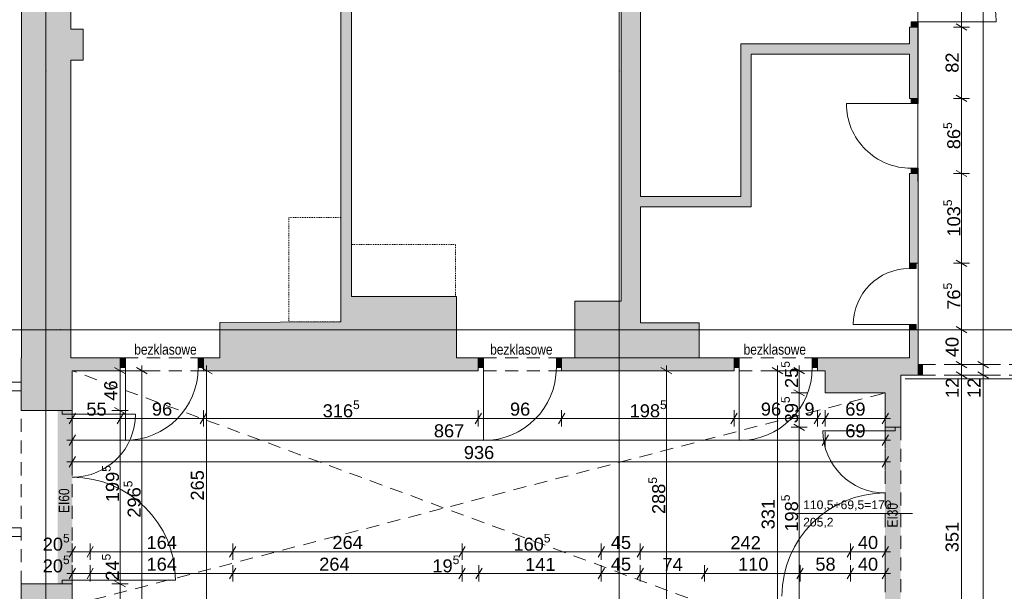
# Paper-space layout 'A-04 INWENTARYZACJA - PIĘTRO 1' of a CAD drawing. Header units: millimetres. Extents: x 0 to 500, y 0 to 350.
# Tile 4 of 10: x 59 to 173, y 200 to 265. Entities that reach past the tile are written whole.
import ezdxf
from ezdxf.xclip import XClip

# ---------------------------------------------------------------- set-up
doc = ezdxf.new("R2010")
doc.units = ezdxf.units.MM
doc.header["$MEASUREMENT"] = 0
doc.header["$XCLIPFRAME"] = 0
for name, pattern in [('DASHDOTX2', [1000, 500, -250, 0, -250]), ('Przer. długie kreski', [2.5, 1.5, -1]), ('STYLE_06', [0.026764, 0.014999, -0.005, 0.001765, -0.005])]:
    doc.linetypes.add(name, pattern=pattern)
for name, color, linetype, lineweight in [('A_linie_Nr_pióra__1', 7, 'Continuous', 20), ('A_wymiary_Nr_pióra__1', 7, 'Continuous', 20), ('A_wymiary_Nr_pióra__2', 8, 'Continuous', 13), ('A_ściany_Nr_pióra__1', 7, 'Continuous', 20), ('Drzwi Archicad_Nr_pióra__1', 7, 'Continuous', 20), ('Znaczniki drzwi Archicada_Nr_pióra__3', 252, 'Continuous', 13)]:
    doc.layers.add(name, color=color, linetype=linetype, lineweight=lineweight)
for name, color, linetype, lineweight, true_color in [('A_osie_Nr_pióra__16', 7, 'Continuous', 5, 0x0f0f0f), ('A_ppoż_Nr_pióra__8', 7, 'Continuous', 13, 0x4c4c4c), ('A_sufit_Nr_pióra__4', 7, 'Continuous', 18, 0x4b4b4b), ('A_ściany_Nr_pióra__10', 7, 'Continuous', 13, 0x4b4b4b), ('A_ściany_Nr_pióra__4', 7, 'Continuous', 18, 0x4b4b4b)]:
    doc.layers.add(name, color=color, linetype=linetype, lineweight=lineweight, true_color=true_color)
for name, color, linetype in [('A_podrys', 7, 'Continuous'), ('A_ppoż', 7, 'Continuous'), ('A_ściany', 7, 'Continuous'), ('Drzwi Archicad', 7, 'Continuous')]:
    doc.layers.add(name, color=color, linetype=linetype)
doc.styles.add('STYL_AUTOMATYCZNY_1', font='arial.ttf')
doc.styles.add('STYL_AUTOMATYCZNY_2', font='ARIALN.TTF')
doc.styles.add('STYL_AUTOMATYCZNY_4', font='arial.ttf')

# ---------------------------------------------------------------- blocks, each defined once
blk = doc.blocks.new('Rysunek_2_2', base_point=(-1581.12, -251.36))
at = {"layer": 'A_ppoż', "linetype": 'Continuous', "lineweight": 0, "true_color": 0x121212}
for points in [[(65.21, 200.44), (65.21, 220.4), (63.51, 220.4), (63.51, 200.44)], [(160.59, 198.63), (160.59, 218.48), (158.79, 218.48), (158.79, 198.63)]]:
    blk.add_hatch(color=250, dxfattribs=at).paths.add_polyline_path(points)
at = {"layer": 'A_ściany', "linetype": 'Continuous', "lineweight": 0, "true_color": 0x000000}
for points in [[(59.35, 287.53), (59.35, 264.35), (65.05, 264.35), (65.05, 283.48)], [(97.34, 233.55), (97.34, 283.48), (96.14, 283.48), (96.14, 233.55)], [(123.05, 226.5), (137.39, 226.5), (137.39, 230.5), (130.61, 230.5), (130.61, 274.25), (128.41, 274.25), (128.41, 233), (123.05, 233)], [(59.35, 264.35), (59.35, 260.8), (66.45, 260.8), (66.45, 264.35)], [(161.58, 256.38), (162.58, 256.38), (162.58, 264.59), (161.58, 264.59)], [(143.38, 261.47), (161.58, 261.47), (161.58, 262.67), (142.18, 262.67)], [(143.38, 243.88), (143.38, 261.47), (142.18, 262.67), (142.18, 245.08)], [(59.35, 260.8), (59.35, 226.5), (65.05, 226.5), (65.05, 260.8)], [(161.58, 237.38), (162.58, 237.38), (162.58, 247.73), (161.58, 247.73)], [(130.61, 243.88), (143.38, 243.88), (142.18, 245.08), (130.61, 245.08)], [(109.46, 233.55), (96.14, 233.55), (96.14, 230.65), (82.21, 230.55), (82.21, 225), (97.34, 225), (109.46, 225)], [(161.58, 226.5), (162.58, 226.5), (162.58, 229.72), (161.58, 229.72)], [(59.31, 226.5), (59.31, 220.4), (65.21, 220.4), (65.21, 225)], [(59.31, 226.5), (65.21, 225), (70.73, 225), (70.73, 226.5)], [(82.21, 226.5), (80.31, 226.5), (80.31, 225), (82.21, 225)], [(109.46, 226.5), (109.46, 225), (111.94, 225), (111.94, 226.5)], [(121.54, 226.5), (121.54, 225), (141.39, 225), (141.39, 226.5)], [(151.89, 226.5), (150.99, 226.5), (150.99, 225), (151.89, 225)], [(160.59, 226.5), (151.89, 226.5), (151.89, 222.45), (160.59, 222.45)], [(160.59, 224.5), (162.58, 224.5), (162.58, 226.5), (160.59, 226.5)], [(162.58, 225.7), (162.58, 224.5), (163.08, 224.5), (163.08, 225.7)], [(158.79, 222.45), (158.79, 218.48), (160.59, 218.48), (160.59, 222.45)], [(59.31, 191.67), (65.21, 197.98), (65.21, 200.44), (59.31, 200.44)]]:
    blk.add_hatch(color=18, dxfattribs=at).paths.add_polyline_path(points)
at = {"layer": 'Drzwi Archicad', "linetype": 'Continuous', "lineweight": 0, "true_color": 0xfdfdfd}
for points in [[(162.58, 264.59), (162.58, 265.19), (161.78, 265.19), (161.78, 264.59)], [(161.78, 256.38), (161.78, 255.78), (162.58, 255.78), (162.58, 256.38)], [(162.58, 247.73), (162.58, 248.33), (161.78, 248.33), (161.78, 247.73)], [(162.38, 237.38), (161.58, 237.38), (161.58, 236.78), (162.38, 236.78)], [(161.58, 229.72), (162.38, 229.72), (162.38, 230.32), (161.58, 230.32)], [(70.73, 225.35), (71.33, 225.35), (71.33, 226.5), (70.73, 226.5)], [(80.31, 226.5), (79.71, 226.5), (79.71, 225.35), (80.31, 225.35)], [(111.94, 225.35), (112.54, 225.35), (112.54, 226.5), (111.94, 226.5)], [(121.54, 226.5), (120.94, 226.5), (120.94, 225.35), (121.54, 225.35)], [(141.39, 225.35), (141.99, 225.35), (141.99, 226.5), (141.39, 226.5)], [(150.99, 226.5), (150.39, 226.5), (150.39, 225.35), (150.99, 225.35)]]:
    blk.add_hatch(color=7, dxfattribs=at).paths.add_polyline_path(points)
at = {"layer": 'A_linie_Nr_pióra__1', "color": 7, "linetype": 'Continuous', "lineweight": 20}
blk.add_line((162.59, 225.68), (162.55, 282.95), dxfattribs=at)
at = {"layer": 'A_osie_Nr_pióra__16', "color": 250, "linetype": 'DASHDOTX2', "lineweight": 5, "true_color": 0x0f0f0f}
for p, q in [((62.18, 259.54), (62.18, 297.43)), ((128.18, 259.54), (128.18, 297.43)), ((62.18, 259.54), (62.18, 132.72)), ((128.18, 259.54), (128.18, 132.72)), ((63.87, 229.72), (43.62, 229.72)), ((288.07, 229.72), (63.87, 229.72)), ((63.87, 229.72), (63.87, 229.72))]:
    blk.add_line(p, q, dxfattribs=at)
for p in [(62.18, 259.54), (62.18, 259.54), (128.18, 259.54), (128.18, 259.54), (63.87, 229.72)]:
    blk.add_point(p, dxfattribs=at)
at = {"layer": 'A_sufit_Nr_pióra__4', "color": 251, "linetype": 'Przer. długie kreski', "lineweight": 18, "true_color": 0x4b4b4b}
for p, q in [((154.82, 191.88), (65.21, 225)), ((65.21, 197.98), (158.79, 222.44))]:
    blk.add_line(p, q, dxfattribs=at)
at = {"layer": 'A_wymiary_Nr_pióra__1', "color": 7, "linetype": 'Continuous', "lineweight": 20}
for p, q in [((166.95, 264.96), (168.2, 264.23)), ((166.95, 256.74), (168.2, 256.02)), ((166.95, 248.09), (168.2, 247.37)), ((166.95, 237.74), (168.2, 237.02)), ((166.95, 230.08), (168.2, 229.36)), ((166.95, 226.06), (168.2, 225.34)), ((169.45, 226.06), (170.7, 225.34)), ((71.34, 224.64), (70.09, 225.36)), ((73.84, 224.64), (72.59, 225.36)), ((81.3, 224.64), (80.05, 225.36)), ((134.23, 224.64), (132.98, 225.36)), ((147.02, 224.64), (145.77, 225.36)), ((149.52, 224.64), (148.27, 225.36)), ((166.95, 224.86), (168.2, 224.14)), ((169.45, 224.86), (170.7, 224.14)), ((148.27, 222.81), (149.52, 222.09)), ((65.58, 220.12), (64.85, 218.87)), ((70.09, 220.76), (71.34, 220.04)), ((71.1, 220.12), (70.37, 218.87)), ((80.68, 220.12), (79.95, 218.87)), ((112.31, 220.12), (111.58, 218.87)), ((121.91, 220.12), (121.18, 218.87)), ((141.76, 220.12), (141.03, 218.87)), ((151.36, 220.12), (150.63, 218.87)), ((152.26, 220.12), (151.53, 218.87)), ((158.43, 218.87), (159.16, 220.12)), ((148.27, 218.84), (149.52, 218.12)), ((65.58, 217.62), (64.85, 216.37)), ((152.26, 217.62), (151.53, 216.37)), ((158.43, 216.37), (159.16, 217.62)), ((65.58, 215.12), (64.85, 213.87)), ((158.43, 213.87), (159.16, 215.12)), ((65.58, 204.75), (64.85, 203.5)), ((67.63, 204.75), (66.91, 203.5)), ((84.04, 204.75), (83.32, 203.5)), ((110.44, 204.75), (109.72, 203.5)), ((126.47, 204.75), (125.74, 203.5)), ((130.97, 204.75), (130.24, 203.5)), ((155.16, 204.75), (154.43, 203.5)), ((158.43, 203.5), (159.16, 204.75)), ((65.58, 202.25), (64.85, 201)), ((67.63, 202.25), (66.91, 201)), ((84.04, 202.25), (83.32, 201)), ((110.44, 202.25), (109.72, 201)), ((112.39, 202.25), (111.66, 201)), ((126.47, 202.25), (125.74, 201)), ((130.97, 202.25), (130.24, 201)), ((138.37, 202.25), (137.64, 201)), ((149.37, 202.25), (148.64, 201)), ((155.16, 202.25), (154.43, 201)), ((158.43, 201), (159.16, 202.25)), ((70.09, 200.8), (71.34, 200.08))]:
    blk.add_line(p, q, dxfattribs=at)
at = {"layer": 'A_wymiary_Nr_pióra__2', "color": 8, "linetype": 'Continuous', "lineweight": 13}
for p, q in [((170.07, 225.7), (170.07, 332)), ((167.57, 264.59), (167.57, 274.79)), ((168.51, 264.59), (166.64, 264.59)), ((167.57, 256.38), (167.57, 264.59)), ((168.51, 256.38), (166.64, 256.38)), ((167.57, 247.73), (167.57, 256.38)), ((168.51, 247.73), (166.64, 247.73)), ((167.57, 237.38), (167.57, 247.73)), ((168.51, 237.38), (166.64, 237.38)), ((167.57, 229.72), (167.57, 237.38)), ((168.51, 229.72), (166.64, 229.72)), ((167.57, 225.7), (167.57, 229.72)), ((70.71, 225), (70.71, 225.61)), ((73.21, 225), (73.21, 225.61)), ((80.68, 225), (80.68, 225.61)), ((133.6, 225), (133.6, 225.61)), ((146.39, 225), (146.39, 225.61)), ((148.89, 225), (148.89, 225.61)), ((168.51, 225.7), (166.64, 225.7)), ((167.57, 224.5), (167.57, 225.7)), ((171.01, 225.7), (169.14, 225.7)), ((170.07, 224.5), (170.07, 225.7)), ((71.65, 225), (69.78, 225)), ((70.71, 220.4), (70.71, 225)), ((74.15, 225), (72.28, 225)), ((73.21, 195.33), (73.21, 225)), ((81.61, 225), (79.74, 225)), ((80.68, 198.51), (80.68, 225)), ((134.54, 225), (132.67, 225)), ((133.6, 196.15), (133.6, 225)), ((147.33, 225), (145.46, 225)), ((146.39, 191.88), (146.39, 225)), ((149.83, 225), (147.96, 225)), ((148.89, 222.45), (148.89, 225)), ((168.51, 224.5), (166.64, 224.5)), ((167.57, 189.38), (167.57, 224.5)), ((171.01, 224.5), (169.14, 224.5)), ((170.07, 133.93), (170.07, 224.5)), ((149.83, 222.45), (147.96, 222.45)), ((148.89, 218.48), (148.89, 222.45)), ((65.21, 218.56), (65.21, 220.44)), ((71.65, 220.4), (69.78, 220.4)), ((70.71, 200.44), (70.71, 220.4)), ((70.73, 218.56), (70.73, 220.44)), ((80.31, 218.56), (80.31, 220.44)), ((111.94, 218.56), (111.94, 220.44)), ((121.54, 218.56), (121.54, 220.44)), ((141.39, 218.56), (141.39, 220.44)), ((150.99, 218.56), (150.99, 220.44)), ((151.89, 218.56), (151.89, 220.44)), ((158.79, 218.56), (158.79, 220.44)), ((64.6, 219.5), (65.21, 219.5)), ((65.21, 219.5), (70.73, 219.5)), ((70.73, 219.5), (80.31, 219.5)), ((80.31, 219.5), (111.94, 219.5)), ((111.94, 219.5), (121.54, 219.5)), ((121.54, 219.5), (141.39, 219.5)), ((141.39, 219.5), (150.99, 219.5)), ((150.99, 219.5), (151.89, 219.5)), ((151.89, 219.5), (158.79, 219.5)), ((158.79, 219.5), (159.41, 219.5)), ((65.21, 216.06), (65.21, 217.94)), ((149.83, 218.48), (147.96, 218.48)), ((148.89, 198.63), (148.89, 218.48)), ((151.89, 216.06), (151.89, 217.94)), ((158.79, 216.06), (158.79, 217.94)), ((64.6, 217), (65.21, 217)), ((65.21, 217), (151.89, 217)), ((151.89, 217), (158.79, 217)), ((158.79, 217), (159.41, 217)), ((65.21, 213.56), (65.21, 215.44)), ((158.79, 213.56), (158.79, 215.44)), ((64.6, 214.5), (65.21, 214.5)), ((65.21, 214.5), (158.79, 214.5)), ((158.79, 214.5), (159.41, 214.5)), ((64.6, 204.13), (65.21, 204.13)), ((65.21, 203.19), (65.21, 205.07)), ((65.21, 204.13), (67.27, 204.13)), ((67.27, 203.19), (67.27, 205.07)), ((67.27, 204.13), (83.68, 204.13)), ((83.68, 203.19), (83.68, 205.07)), ((83.68, 204.13), (110.08, 204.13)), ((110.08, 203.19), (110.08, 205.07)), ((110.08, 204.13), (126.1, 204.13)), ((126.1, 203.19), (126.1, 205.07)), ((126.1, 204.13), (130.6, 204.13)), ((130.6, 203.19), (130.6, 205.07)), ((130.6, 204.13), (154.79, 204.13)), ((154.79, 203.19), (154.79, 205.07)), ((154.79, 204.13), (158.79, 204.13)), ((158.79, 203.19), (158.79, 205.07)), ((158.79, 204.13), (159.41, 204.13)), ((65.21, 200.69), (65.21, 202.57)), ((67.27, 200.69), (67.27, 202.57)), ((83.68, 200.69), (83.68, 202.57)), ((110.08, 200.69), (110.08, 202.57)), ((112.02, 200.69), (112.02, 202.57)), ((126.1, 200.69), (126.1, 202.57)), ((130.6, 200.69), (130.6, 202.57)), ((138, 200.69), (138, 202.57)), ((149, 200.69), (149, 202.57)), ((154.79, 200.69), (154.79, 202.57)), ((158.79, 200.69), (158.79, 202.57)), ((64.6, 201.63), (65.21, 201.63)), ((65.21, 201.63), (67.27, 201.63)), ((67.27, 201.63), (83.68, 201.63)), ((83.68, 201.63), (110.08, 201.63)), ((110.08, 201.63), (112.02, 201.63)), ((112.02, 201.63), (126.1, 201.63)), ((126.1, 201.63), (130.6, 201.63)), ((130.6, 201.63), (138, 201.63)), ((138, 201.63), (149, 201.63)), ((149, 201.63), (154.79, 201.63)), ((154.79, 201.63), (158.79, 201.63)), ((158.79, 201.63), (159.41, 201.63)), ((71.65, 200.44), (69.78, 200.44)), ((70.71, 197.98), (70.71, 200.44))]:
    blk.add_line(p, q, dxfattribs=at)
at = {"layer": 'A_ściany_Nr_pióra__1', "color": 7, "linetype": 'Continuous', "lineweight": 20}
for p, q in [((161.58, 264.59), (161.58, 264.22)), ((161.78, 264.59), (161.58, 264.59)), ((162.58, 264.59), (161.78, 264.59)), ((161.58, 256.38), (161.58, 256.75)), ((161.78, 256.38), (161.58, 256.38)), ((162.58, 256.38), (161.78, 256.38)), ((161.58, 247.73), (161.58, 247.36)), ((161.78, 247.73), (161.58, 247.73)), ((162.58, 247.73), (161.78, 247.73)), ((161.58, 237.38), (162.38, 237.38)), ((162.38, 237.38), (162.58, 237.38)), ((162.58, 237.38), (162.58, 237.75)), ((161.58, 229.72), (162.38, 229.72)), ((162.38, 229.72), (162.58, 229.72)), ((162.58, 229.72), (162.58, 229.35)), ((70.73, 226.5), (70.26, 226.5)), ((70.73, 226.5), (70.73, 225.35)), ((80.31, 226.5), (80.78, 226.5)), ((80.31, 226.5), (80.31, 225.35)), ((111.94, 226.5), (111.47, 226.5)), ((111.94, 226.5), (111.94, 225.35)), ((121.54, 226.5), (122.01, 226.5)), ((121.54, 226.5), (121.54, 225.35)), ((141.39, 226.5), (140.92, 226.5)), ((141.39, 226.5), (141.39, 225.35)), ((150.99, 226.5), (151.46, 226.5)), ((150.99, 226.5), (150.99, 225.35)), ((163.08, 225.7), (162.71, 225.7)), ((163.08, 224.5), (163.08, 225.7)), ((70.73, 225), (70.36, 225)), ((70.73, 225.35), (70.73, 225)), ((80.31, 225.35), (80.31, 225)), ((80.31, 225), (80.68, 225)), ((111.94, 225), (111.57, 225)), ((111.94, 225.35), (111.94, 225)), ((121.54, 225.35), (121.54, 225)), ((121.54, 225), (121.91, 225)), ((141.39, 225), (141.02, 225)), ((141.39, 225.35), (141.39, 225)), ((150.99, 225.35), (150.99, 225)), ((150.99, 225), (151.36, 225)), ((59.31, 220.4), (59.31, 220.77)), ((64.06, 220.4), (59.31, 220.4)), ((65.21, 220.4), (64.06, 220.4)), ((65.21, 220.4), (65.21, 220.77)), ((158.79, 218.48), (158.79, 218.85)), ((160.59, 218.48), (160.59, 218.85)), ((158.79, 218.48), (159.94, 218.48)), ((159.94, 218.48), (160.59, 218.48)), ((59.31, 200.44), (59.31, 200.07)), ((64.06, 200.44), (59.31, 200.44)), ((65.21, 200.44), (64.06, 200.44)), ((65.21, 200.44), (65.21, 200.07))]:
    blk.add_line(p, q, dxfattribs=at)
at = {"layer": 'A_ściany_Nr_pióra__1', "color": 7, "linetype": 'Continuous', "lineweight": 20, "flags": 128}
for points in [[(59.35, 287.53), (59.35, 264.35)], [(65.05, 264.35), (65.05, 283.48)], [(96.14, 283.48), (96.14, 233.55)], [(97.34, 233.55), (97.34, 283.48)], [(128.41, 274.25), (128.41, 233)], [(130.61, 245.08), (130.61, 274.25)], [(59.35, 264.35), (59.35, 260.8)], [(66.45, 264.35), (65.05, 264.35)], [(66.45, 260.8), (66.45, 264.35)], [(161.58, 264.59), (161.58, 262.67)], [(162.58, 256.38), (162.58, 264.59)], [(161.58, 262.67), (142.18, 262.67)], [(142.18, 262.67), (142.18, 245.08)], [(59.35, 260.8), (59.35, 226.5)], [(65.05, 260.8), (66.45, 260.8)], [(65.05, 226.5), (65.05, 260.8)], [(143.38, 261.47), (161.58, 261.47)], [(143.38, 243.88), (143.38, 261.47)], [(161.58, 261.47), (161.58, 256.38)], [(161.58, 247.73), (161.58, 237.38)], [(162.58, 237.38), (162.58, 247.73)], [(142.18, 245.08), (130.61, 245.08)], [(130.61, 230.5), (130.61, 243.88)], [(130.61, 243.88), (143.38, 243.88)], [(96.14, 233.55), (96.14, 230.65)], [(109.46, 233.55), (97.34, 233.55)], [(109.46, 226.5), (109.46, 233.55)], [(128.41, 233), (123.05, 233)], [(123.05, 233), (123.05, 226.5)], [(96.14, 230.65), (82.21, 230.55)], [(82.21, 230.55), (82.21, 226.5)], [(137.39, 230.5), (130.61, 230.5)], [(137.39, 226.5), (137.39, 230.5)], [(161.58, 229.72), (161.58, 226.5)], [(162.58, 226.5), (162.58, 229.72)], [(59.31, 226.5), (59.31, 220.4)], [(59.35, 226.5), (59.31, 226.5)], [(70.73, 226.5), (65.05, 226.5)], [(82.21, 226.5), (80.31, 226.5)], [(111.94, 226.5), (109.46, 226.5)], [(141.39, 226.5), (121.54, 226.5)], [(123.05, 226.5), (137.39, 226.5)], [(151.89, 226.5), (150.99, 226.5)], [(160.59, 226.5), (151.89, 226.5)], [(161.58, 226.5), (160.59, 226.5)], [(162.58, 224.5), (162.58, 226.5)], [(163.08, 225.7), (162.58, 225.7)], [(162.58, 225.7), (162.58, 224.5)], [(65.21, 220.4), (65.21, 225)], [(65.21, 225), (70.73, 225)], [(80.31, 225), (82.21, 225)], [(82.21, 225), (97.34, 225)], [(97.34, 225), (109.46, 225)], [(109.46, 225), (111.94, 225)], [(121.54, 225), (141.39, 225)], [(150.99, 225), (151.89, 225)], [(151.89, 225), (151.89, 222.45)], [(160.59, 222.45), (160.59, 224.5)], [(160.59, 224.5), (162.58, 224.5)], [(162.58, 224.5), (163.08, 224.5)], [(151.89, 222.45), (158.79, 222.45)], [(158.79, 222.45), (158.79, 218.48)], [(160.59, 218.48), (160.59, 222.45)], [(59.31, 200.44), (59.31, 191.67)], [(65.21, 197.98), (65.21, 200.44)]]:
    blk.add_lwpolyline(points, dxfattribs=at)
at = {"layer": 'A_ściany_Nr_pióra__10', "color": 251, "linetype": 'Przer. długie kreski', "lineweight": 13, "true_color": 0x4b4b4b}
for p, q in [((80.31, 226.5), (70.73, 226.5)), ((121.54, 226.5), (111.94, 226.5)), ((150.99, 226.5), (141.39, 226.5)), ((163.08, 225.7), (190.58, 225.7)), ((80.31, 225), (70.73, 225)), ((121.54, 225), (111.94, 225)), ((150.99, 225), (141.39, 225)), ((163.08, 224.5), (190.58, 224.5)), ((59.31, 223.69), (50.35, 223.69)), ((59.31, 222.69), (51.35, 222.69)), ((59.31, 200.44), (59.31, 220.4)), ((65.21, 200.44), (65.21, 220.4)), ((158.79, 218.48), (158.79, 198.63)), ((160.59, 218.48), (160.59, 198.63)), ((59.31, 206.89), (51.35, 206.89)), ((59.31, 205.89), (50.35, 205.89))]:
    blk.add_line(p, q, dxfattribs=at)
at = {"layer": 'A_ściany_Nr_pióra__4', "color": 251, "linetype": 'STYLE_06', "lineweight": 18, "true_color": 0x4b4b4b, "flags": 128}
for points in [[(96.14, 230.65), (96.14, 242.65), (90.14, 242.65), (90.14, 230.65)], [(97.34, 233.55), (109.34, 233.55), (109.34, 239.55), (97.34, 239.55)]]:
    blk.add_lwpolyline(points, close=True, dxfattribs=at)
at = {"layer": 'Drzwi Archicad_Nr_pióra__1', "color": 7, "linetype": 'Continuous', "lineweight": 20}
for p, q in [((161.78, 264.59), (161.58, 264.59)), ((161.78, 264.59), (161.58, 264.59)), ((161.58, 264.59), (161.58, 264.22)), ((161.58, 264.59), (161.58, 264.22)), ((162.58, 265.19), (161.78, 265.19)), ((161.78, 265.19), (161.78, 264.59)), ((161.78, 264.59), (162.58, 264.59)), ((162.58, 264.59), (161.78, 264.59)), ((162.58, 264.59), (161.78, 264.59)), ((162.58, 264.59), (162.58, 265.19)), ((162.58, 265.19), (171.58, 265.19)), ((161.58, 256.38), (161.58, 256.75)), ((161.58, 256.38), (161.58, 256.75)), ((161.78, 256.38), (161.58, 256.38)), ((161.78, 256.38), (161.58, 256.38)), ((161.78, 256.38), (161.78, 255.78)), ((162.58, 256.38), (161.78, 256.38)), ((162.58, 256.38), (161.78, 256.38)), ((162.58, 256.38), (161.78, 256.38)), ((162.58, 255.78), (162.58, 256.38)), ((161.78, 255.78), (154.33, 255.78)), ((161.78, 255.78), (162.58, 255.78)), ((162.58, 248.33), (161.78, 248.33)), ((161.78, 248.33), (161.78, 247.73)), ((162.58, 247.73), (162.58, 248.33)), ((161.78, 247.73), (161.58, 247.73)), ((161.78, 247.73), (161.58, 247.73)), ((161.58, 247.73), (161.58, 247.36)), ((161.58, 247.73), (161.58, 247.36)), ((161.78, 247.73), (162.58, 247.73)), ((162.58, 247.73), (161.78, 247.73)), ((162.58, 247.73), (161.78, 247.73)), ((161.58, 236.78), (161.58, 237.38)), ((161.58, 237.38), (162.38, 237.38)), ((161.58, 237.38), (162.38, 237.38)), ((161.58, 237.38), (162.38, 237.38)), ((162.38, 237.38), (162.38, 236.78)), ((162.38, 237.38), (162.58, 237.38)), ((162.38, 237.38), (162.58, 237.38)), ((162.58, 237.38), (162.58, 237.75)), ((162.58, 237.38), (162.58, 237.75)), ((162.38, 236.78), (161.58, 236.78)), ((161.58, 230.32), (155.12, 230.32)), ((161.58, 229.72), (161.58, 230.32)), ((161.58, 230.32), (162.38, 230.32)), ((162.38, 230.32), (162.38, 229.72)), ((162.38, 229.72), (161.58, 229.72)), ((161.58, 229.72), (162.38, 229.72)), ((161.58, 229.72), (162.38, 229.72)), ((162.38, 229.72), (162.58, 229.72)), ((162.38, 229.72), (162.58, 229.72)), ((162.58, 229.72), (162.58, 229.35)), ((162.58, 229.72), (162.58, 229.35)), ((70.73, 226.5), (70.26, 226.5)), ((70.73, 226.5), (70.26, 226.5)), ((71.33, 226.5), (70.73, 226.5)), ((70.73, 226.5), (70.73, 225.35)), ((70.73, 226.5), (70.73, 225.35)), ((70.73, 226.5), (70.73, 225.35)), ((71.33, 225.35), (71.33, 226.5)), ((80.31, 226.5), (79.71, 226.5)), ((79.71, 226.5), (79.71, 225.35)), ((80.31, 225.35), (80.31, 226.5)), ((80.31, 226.5), (80.31, 225.35)), ((80.31, 226.5), (80.31, 225.35)), ((80.31, 226.5), (80.78, 226.5)), ((80.31, 226.5), (80.78, 226.5)), ((111.94, 226.5), (111.47, 226.5)), ((111.94, 226.5), (111.47, 226.5)), ((112.54, 226.5), (111.94, 226.5)), ((111.94, 226.5), (111.94, 225.35)), ((111.94, 226.5), (111.94, 225.35)), ((111.94, 226.5), (111.94, 225.35)), ((112.54, 225.35), (112.54, 226.5)), ((121.54, 226.5), (120.94, 226.5)), ((120.94, 226.5), (120.94, 225.35)), ((121.54, 225.35), (121.54, 226.5)), ((121.54, 226.5), (121.54, 225.35)), ((121.54, 226.5), (121.54, 225.35)), ((121.54, 226.5), (122.01, 226.5)), ((121.54, 226.5), (122.01, 226.5)), ((141.39, 226.5), (140.92, 226.5)), ((141.39, 226.5), (140.92, 226.5)), ((141.99, 226.5), (141.39, 226.5)), ((141.39, 226.5), (141.39, 225.35)), ((141.39, 226.5), (141.39, 225.35)), ((141.39, 226.5), (141.39, 225.35)), ((141.99, 225.35), (141.99, 226.5)), ((150.99, 226.5), (150.39, 226.5)), ((150.39, 226.5), (150.39, 225.35)), ((150.99, 225.35), (150.99, 226.5)), ((150.99, 226.5), (150.99, 225.35)), ((150.99, 226.5), (150.99, 225.35)), ((150.99, 226.5), (151.46, 226.5)), ((150.99, 226.5), (151.46, 226.5)), ((163.08, 225.7), (162.71, 225.7)), ((163.08, 225.7), (162.71, 225.7)), ((163.08, 224.5), (163.08, 225.7)), ((163.08, 224.5), (163.08, 225.7)), ((70.73, 225), (70.36, 225)), ((70.73, 225), (70.36, 225)), ((70.73, 225.35), (71.33, 225.35)), ((70.73, 225.35), (70.73, 225)), ((70.73, 225.35), (70.73, 225)), ((71.33, 225.35), (71.33, 216.97)), ((79.71, 225.35), (80.31, 225.35)), ((80.31, 225.35), (80.31, 225)), ((80.31, 225.35), (80.31, 225)), ((80.31, 225), (80.68, 225)), ((80.31, 225), (80.68, 225)), ((111.94, 225), (111.57, 225)), ((111.94, 225), (111.57, 225)), ((111.94, 225.35), (112.54, 225.35)), ((111.94, 225.35), (111.94, 225)), ((111.94, 225.35), (111.94, 225)), ((112.54, 225.35), (112.54, 216.95)), ((120.94, 225.35), (121.54, 225.35)), ((121.54, 225.35), (121.54, 225)), ((121.54, 225.35), (121.54, 225)), ((121.54, 225), (121.91, 225)), ((121.54, 225), (121.91, 225)), ((141.39, 225), (141.02, 225)), ((141.39, 225), (141.02, 225)), ((141.39, 225.35), (141.99, 225.35)), ((141.39, 225.35), (141.39, 225)), ((141.39, 225.35), (141.39, 225)), ((141.99, 225.35), (141.99, 216.95)), ((150.39, 225.35), (150.99, 225.35)), ((150.99, 225.35), (150.99, 225)), ((150.99, 225.35), (150.99, 225)), ((150.99, 225), (151.36, 225)), ((150.99, 225), (151.36, 225)), ((161.08, 224.05), (174.83, 224.06)), ((59.31, 220.4), (59.31, 220.77)), ((59.31, 220.4), (59.31, 220.77)), ((64.06, 220.4), (59.31, 220.4)), ((64.06, 220.4), (59.31, 220.4)), ((64.06, 220.4), (64.06, 220)), ((65.21, 220.4), (64.06, 220.4)), ((65.21, 220.4), (64.06, 220.4)), ((65.21, 220.4), (64.06, 220.4)), ((64.06, 220), (65.21, 220)), ((65.21, 220.4), (65.21, 220.77)), ((65.21, 220.4), (65.21, 220.77)), ((65.21, 220), (65.21, 220.4)), ((65.21, 220), (72.49, 220)), ((158.79, 218.48), (158.79, 218.85)), ((158.79, 218.48), (158.79, 218.85)), ((160.59, 218.48), (160.59, 218.85)), ((160.59, 218.48), (160.59, 218.85)), ((158.79, 218.08), (151.62, 218.08)), ((158.79, 218.08), (158.79, 218.48)), ((158.79, 218.48), (159.94, 218.48)), ((158.79, 218.48), (159.94, 218.48)), ((158.79, 218.48), (159.94, 218.48)), ((159.94, 218.08), (158.79, 218.08)), ((159.94, 218.48), (159.94, 218.08)), ((159.94, 218.48), (160.59, 218.48)), ((159.94, 218.48), (160.59, 218.48)), ((65.21, 200.84), (64.06, 200.84)), ((64.06, 200.84), (64.06, 200.44)), ((65.21, 200.44), (65.21, 200.84)), ((65.21, 200.84), (77.09, 200.84)), ((64.06, 200.44), (59.31, 200.44)), ((64.06, 200.44), (59.31, 200.44)), ((59.31, 200.44), (59.31, 200.07)), ((59.31, 200.44), (59.31, 200.07)), ((64.06, 200.44), (65.21, 200.44)), ((65.21, 200.44), (64.06, 200.44)), ((65.21, 200.44), (64.06, 200.44)), ((65.21, 200.44), (65.21, 200.07)), ((65.21, 200.44), (65.21, 200.07))]:
    blk.add_line(p, q, dxfattribs=at)
for centre, radius, start, end in [((162.58, 265.19), 9, 359.9998, 89.9998), ((161.78, 255.78), 7.45, 179.9998, 269.9998), ((161.58, 230.32), 6.46, 89.9998, 179.9998), ((71.33, 225.35), 8.38, 270, 0), ((112.54, 225.35), 8.4, 270, 0), ((141.99, 225.35), 8.4, 270, 0), ((65.21, 220), 7.28, 270, 0), ((158.79, 218.08), 7.17, 180, 270), ((65.21, 200.84), 11.88, 0, 90), ((158.79, 199.03), 11.88, 90, 180)]:
    blk.add_arc(centre, radius, start, end, dxfattribs=at)
at = {"layer": 'Znaczniki drzwi Archicada_Nr_pióra__3', "color": 252, "linetype": 'Continuous', "lineweight": 13}
blk.add_line((148.62, 208.55), (161.94, 208.55), dxfattribs=at)
at = {"layer": 'A_ppoż_Nr_pióra__8', "color": 251, "linetype": 'Continuous', "lineweight": 13, "true_color": 0x4c4c4c, "char_height": 1.2, "attachment_point": 5, "style": 'STYL_AUTOMATYCZNY_2'}
for insert in [(75.94, 227.44), (116.91, 227.44), (146.09, 227.44)]:
    blk.add_mtext('\\A1;{\\pqc;\\fArial Narrow|b0|i0|c238|p0;\\W1.000000;bezklasowe}', dxfattribs=dict(at, insert=insert))
at = {"layer": 'A_ppoż_Nr_pióra__8', "color": 251, "linetype": 'Continuous', "lineweight": 13, "true_color": 0x4c4c4c, "char_height": 1.2, "attachment_point": 5, "rotation": 90, "style": 'STYL_AUTOMATYCZNY_2'}
for s, insert in [('\\A1;{\\pqc;\\fArial Narrow|b0|i0|c238|p0;\\W1.000000;EI60}', (64.27, 210.02)), ('\\A1;{\\pqc;\\fArial Narrow|b0|i0|c238|p0;\\W1.000000;EI30}', (159.65, 208.34))]:
    blk.add_mtext(s, dxfattribs=dict(at, insert=insert))
at = {"layer": 'A_wymiary_Nr_pióra__1', "color": 7, "linetype": 'Continuous', "lineweight": 20, "char_height": 1.5, "attachment_point": 7, "rotation": 90, "style": 'STYL_AUTOMATYCZNY_4'}
for s, insert, width in [('\\A1;{\\pql;\\fArial|b0|i0|c238|p0;\\W1.000000;82}', (167.27, 259.34), 2.2882), ('\\A1;{\\pql;\\fArial|b0|i0|c238|p0;\\W1.000000;40}', (167.27, 226.56), 2.2882), ('\\A1;{\\pql;\\fArial|b0|i0|c238|p0;\\W1.000000;46}', (70.41, 221.55), 2.2882), ('\\A1;{\\pql;\\fArial|b0|i0|c238|p0;\\W1.000000;12}', (167.27, 221.85), 2.2882), ('\\A1;{\\pql;\\fArial|b0|i0|c238|p0;\\W1.000000;12}', (169.77, 221.85), 2.2882), ('\\A1;{\\pql;\\fArial|b0|i0|c238|p0;\\W1.000000;265}', (80.38, 210.04), 3.4323), ('\\A1;{\\pql;\\fArial|b0|i0|c238|p0;\\W1.000000;331}', (146.09, 206.72), 3.4323), ('\\A1;{\\pql;\\fArial|b0|i0|c238|p0;\\W1.000000;351}', (167.27, 204.08), 3.4323)]:
    blk.add_mtext(s, dxfattribs=dict(at, insert=insert, width=width))
at = {"layer": 'A_wymiary_Nr_pióra__1', "color": 7, "linetype": 'Continuous', "lineweight": 20, "char_height": 1.5, "attachment_point": 7, "rotation": 90, "style": 'STYL_AUTOMATYCZNY_1'}
for s, insert in [('\\A1;{\\pql;\\fArial|b0|i0|c238|p0;\\W1.000000;86\\fArial|b0|i0|c238|p0;\\W1.000000;\\A1{\\H.66x;\\S5^  ;}}', (167.88, 250.53)), ('\\A1;{\\pql;\\fArial|b0|i0|c238|p0;\\W1.000000;103\\fArial|b0|i0|c238|p0;\\W1.000000;\\A1{\\H.66x;\\S5^  ;}}', (167.88, 240.46)), ('\\A1;{\\pql;\\fArial|b0|i0|c238|p0;\\W1.000000;76\\fArial|b0|i0|c238|p0;\\W1.000000;\\A1{\\H.66x;\\S5^  ;}}', (167.88, 232.03)), ('\\A1;{\\pql;\\fArial|b0|i0|c238|p0;\\W1.000000;25\\fArial|b0|i0|c238|p0;\\W1.000000;\\A1{\\H.66x;\\S5^  ;}}', (149.2, 223.01)), ('\\A1;{\\pql;\\fArial|b0|i0|c238|p0;\\W1.000000;39\\fArial|b0|i0|c238|p0;\\W1.000000;\\A1{\\H.66x;\\S5^  ;}}', (149.2, 218.94)), ('\\A1;{\\pql;\\fArial|b0|i0|c238|p0;\\W1.000000;199\\fArial|b0|i0|c238|p0;\\W1.000000;\\A1{\\H.66x;\\S5^  ;}}', (71.02, 209.85)), ('\\A1;{\\pql;\\fArial|b0|i0|c238|p0;\\W1.000000;296\\fArial|b0|i0|c238|p0;\\W1.000000;\\A1{\\H.66x;\\S5^  ;}}', (73.52, 208.07)), ('\\A1;{\\pql;\\fArial|b0|i0|c238|p0;\\W1.000000;288\\fArial|b0|i0|c238|p0;\\W1.000000;\\A1{\\H.66x;\\S5^  ;}}', (133.91, 208.48)), ('\\A1;{\\pql;\\fArial|b0|i0|c238|p0;\\W1.000000;198\\fArial|b0|i0|c238|p0;\\W1.000000;\\A1{\\H.66x;\\S5^  ;}}', (149.2, 206.46)), ('\\A1;{\\pql;\\fArial|b0|i0|c238|p0;\\W1.000000;24\\fArial|b0|i0|c238|p0;\\W1.000000;\\A1{\\H.66x;\\S5^  ;}}', (71.01, 200.8)), ('\\A1;{\\pql;\\fArial|b0|i0|c238|p0;\\W1.000000;67\\fArial|b0|i0|c238|p0;\\W1.000000;\\A1{\\H.66x;\\S5^  ;}}', (149.2, 193.73))]:
    blk.add_mtext(s, dxfattribs=dict(at, insert=insert))
at = {"layer": 'A_wymiary_Nr_pióra__1', "color": 7, "linetype": 'Continuous', "lineweight": 20, "char_height": 1.5, "attachment_point": 7, "style": 'STYL_AUTOMATYCZNY_1'}
for s, insert in [('\\A1;{\\pql;\\fArial|b0|i0|c238|p0;\\W1.000000;316\\fArial|b0|i0|c238|p0;\\W1.000000;\\A1{\\H.66x;\\S5^  ;}}', (94.04, 219.19)), ('\\A1;{\\pql;\\fArial|b0|i0|c238|p0;\\W1.000000;198\\fArial|b0|i0|c238|p0;\\W1.000000;\\A1{\\H.66x;\\S5^  ;}}', (129.38, 219.19)), ('\\A1;{\\pql;\\fArial|b0|i0|c238|p0;\\W1.000000;20\\fArial|b0|i0|c238|p0;\\W1.000000;\\A1{\\H.66x;\\S5^  ;}}', (61.81, 203.82)), ('\\A1;{\\pql;\\fArial|b0|i0|c238|p0;\\W1.000000;160\\fArial|b0|i0|c238|p0;\\W1.000000;\\A1{\\H.66x;\\S5^  ;}}', (116, 203.82)), ('\\A1;{\\pql;\\fArial|b0|i0|c238|p0;\\W1.000000;20\\fArial|b0|i0|c238|p0;\\W1.000000;\\A1{\\H.66x;\\S5^  ;}}', (61.81, 201.32)), ('\\A1;{\\pql;\\fArial|b0|i0|c238|p0;\\W1.000000;19\\fArial|b0|i0|c238|p0;\\W1.000000;\\A1{\\H.66x;\\S5^  ;}}', (106.67, 201.32))]:
    blk.add_mtext(s, dxfattribs=dict(at, insert=insert))
at = {"layer": 'A_wymiary_Nr_pióra__1', "color": 7, "linetype": 'Continuous', "lineweight": 20, "char_height": 1.5, "attachment_point": 7, "style": 'STYL_AUTOMATYCZNY_4'}
for s, insert, width in [('\\A1;{\\pql;\\fArial|b0|i0|c238|p0;\\W1.000000;55}', (66.83, 219.8), 2.2882), ('\\A1;{\\pql;\\fArial|b0|i0|c238|p0;\\W1.000000;96}', (74.38, 219.8), 2.2882), ('\\A1;{\\pql;\\fArial|b0|i0|c238|p0;\\W1.000000;96}', (115.6, 219.8), 2.2882), ('\\A1;{\\pql;\\fArial|b0|i0|c238|p0;\\W1.000000;96}', (144.48, 219.8), 2.2882), ('\\A1;{\\pql;\\fArial|b0|i0|c238|p0;\\W1.000000;9}', (149.49, 219.8), 1.1441), ('\\A1;{\\pql;\\fArial|b0|i0|c238|p0;\\W1.000000;69}', (154.2, 219.8), 2.2882), ('\\A1;{\\pql;\\fArial|b0|i0|c238|p0;\\W1.000000;867}', (106.84, 217.3), 3.4323), ('\\A1;{\\pql;\\fArial|b0|i0|c238|p0;\\W1.000000;69}', (154.2, 217.3), 2.2882), ('\\A1;{\\pql;\\fArial|b0|i0|c238|p0;\\W1.000000;936}', (110.29, 214.8), 3.4323), ('\\A1;{\\pql;\\fArial|b0|i0|c238|p0;\\W1.000000;164}', (73.76, 204.43), 3.4323), ('\\A1;{\\pql;\\fArial|b0|i0|c238|p0;\\W1.000000;264}', (95.16, 204.43), 3.4323), ('\\A1;{\\pql;\\fArial|b0|i0|c238|p0;\\W1.000000;45}', (127.21, 204.43), 2.2882), ('\\A1;{\\pql;\\fArial|b0|i0|c238|p0;\\W1.000000;242}', (140.98, 204.43), 3.4323), ('\\A1;{\\pql;\\fArial|b0|i0|c238|p0;\\W1.000000;40}', (155.65, 204.43), 2.2882), ('\\A1;{\\pql;\\fArial|b0|i0|c238|p0;\\W1.000000;164}', (73.76, 201.93), 3.4323), ('\\A1;{\\pql;\\fArial|b0|i0|c238|p0;\\W1.000000;264}', (93.64, 201.93), 3.4323), ('\\A1;{\\pql;\\fArial|b0|i0|c238|p0;\\W1.000000;141}', (117.35, 201.93), 3.4323), ('\\A1;{\\pql;\\fArial|b0|i0|c238|p0;\\W1.000000;45}', (127.21, 201.93), 2.2882), ('\\A1;{\\pql;\\fArial|b0|i0|c238|p0;\\W1.000000;74}', (133.16, 201.93), 2.2882), ('\\A1;{\\pql;\\fArial|b0|i0|c238|p0;\\W1.000000;110}', (141.86, 201.93), 3.2796), ('\\A1;{\\pql;\\fArial|b0|i0|c238|p0;\\W1.000000;58}', (150.76, 201.93), 2.2882), ('\\A1;{\\pql;\\fArial|b0|i0|c238|p0;\\W1.000000;40}', (155.65, 201.93), 2.2882)]:
    blk.add_mtext(s, dxfattribs=dict(at, insert=insert, width=width))
at = {"layer": 'Znaczniki drzwi Archicada_Nr_pióra__3', "color": 252, "linetype": 'Continuous', "lineweight": 13, "char_height": 1, "attachment_point": 7, "style": 'STYL_AUTOMATYCZNY_1'}
for s, insert in [('\\A1;{\\pql;\\pt1;\\fArial|b0|i0|c238|p0;\\W1.000000;110,5+69,5=170}', (149.35, 208.86)), ('\\A1;{\\pql;\\pt1;\\fArial|b0|i0|c238|p0;\\W1.000000;205,2}', (149.35, 206.86))]:
    blk.add_mtext(s, dxfattribs=dict(at, insert=insert))

psp = doc.layouts.new('A-04 INWENTARYZACJA - PIĘTRO 1')

# ---------------------------------------------------------------- block references
at = {"layer": 'A_podrys', "color": 37, "linetype": 'Continuous', "lineweight": 5, "true_color": 0x656532}
ref = psp.add_blockref('Rysunek_2_2', (-1581.12, -251.36), dxfattribs=at)
XClip(ref).set_block_clipping_path([(37.6235497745, 132.7189073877), (288.0735210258, 336.5289073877)])

doc.saveas('drawing.dxf')
